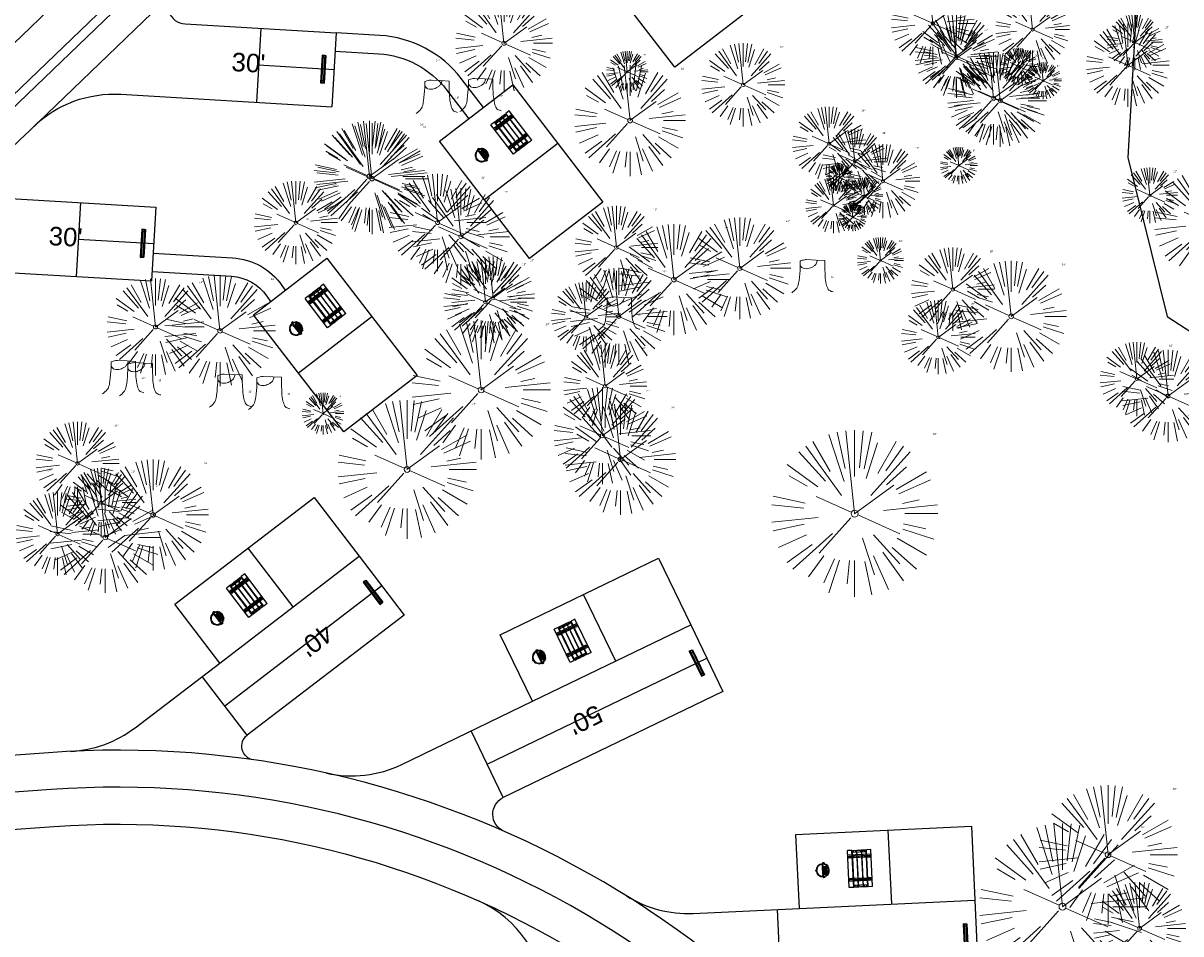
# Model space of a CAD drawing. Header units: feet. Extents: x 1134296 to 1140710, y 647902 to 649877.
# Tile 24 of 34: x 1134717 to 1134967, y 648977 to 649174. Entities that reach past the tile are written whole.
import ezdxf

# ---------------------------------------------------------------- set-up
doc = ezdxf.new("R2010")
doc.units = ezdxf.units.FT
doc.header["$MEASUREMENT"] = 0
for name, color, linetype, lineweight in [('-ANGLE-IRON', 8, 'Continuous', 25), ('V-SITE-VEGE', 8, 'Continuous', 18), ('V-SITE-VEGE-TEXT', 8, 'Continuous', 18)]:
    doc.layers.add(name, color=color, linetype=linetype, lineweight=lineweight)
for name, color, linetype in [('-BOLTS-LAGS-SCREWS', 7, 'Continuous'), ('-CONCRETE', 9, 'Continuous'), ('-HARDWARE', 7, 'Continuous'), ('-TIMBER', 5, 'Continuous'), ('C-CAMPSITE-PADS', 6, 'Continuous'), ('C-PRKG-WHEL-STOP', 9, 'Continuous'), ('C-ROAD-ASPHALT', 1, 'Continuous'), ('C-UTIL-WATER-MEP', 7, 'Continuous'), ('V-FLOOD-PLAIN', 2, 'Continuous')]:
    doc.layers.add(name, color=color, linetype=linetype)
doc.styles.add('Arial', font='arial.ttf', dxfattribs={"height": 180})
doc.styles.add('SEI-Dim & Leader', font='tahoma.ttf')

# ---------------------------------------------------------------- blocks, each defined once
blk = doc.blocks.new('V-SITE-VEGE-Coniferious Tree 2')
at = {"color": 0, "linetype": 'ByBlock'}
for p, q in [((-0.0575, 0.2704), (-0.104, 0.4891)), ((-0.0003, 0.0026), (-0.0523, 0.4973)), ((0, 0.2219), (0, 0.5)), ((0.0289, 0.2753), (0.0522, 0.4973)), ((0.0572, 0.2693), (0.1039, 0.4891)), ((-0.146, 0.2528), (-0.25, 0.433)), ((-0.0626, 0.1926), (-0.1545, 0.4755)), ((0.0685, 0.211), (0.1382, 0.4256)), ((0.1391, 0.2411), (0.25, 0.433)), ((-0.1757, 0.1951), (-0.3346, 0.3716)), ((-0.0791, 0.1089), (-0.2939, 0.4045)), ((0.0978, 0.1086), (0.3345, 0.3716)), ((0.1869, 0.2573), (0.2939, 0.4045)), ((-0.2201, 0.1599), (-0.4046, 0.2939)), ((0.192, 0.1729), (0.3116, 0.2806)), ((-0.2844, 0.1642), (-0.3931, 0.227)), ((0.2488, 0.1436), (0.433, 0.25)), ((-0.0009, -0.0007), (0.235, 0.1707)), ((0.2659, 0.1184), (0.4568, 0.2034)), ((-0.2961, 0.0629), (-0.4891, 0.1039)), ((-0.0199, 0.0089), (-0.2319, 0.1032)), ((0.2873, 0.0611), (0.3885, 0.0826)), ((-0.306, 0.0322), (-0.4973, 0.0523)), ((0.1731, 0.0182), (0.4972, 0.0523)), ((0.3025, 0), (0.5, 0)), ((-0.2183, -0.0229), (-0.4973, -0.0523)), ((-0.3022, -0.0642), (-0.4891, -0.1039)), ((-0.023, -0.0255), (-0.2138, -0.2374)), ((0.0185, -0.0083), (0.272, -0.1211)), ((0.2936, -0.0624), (0.4274, -0.0908)), ((-0.2881, -0.1283), (-0.4568, -0.2034)), ((-0.132, -0.1189), (-0.3716, -0.3346)), ((0.1144, -0.1271), (0.2718, -0.3019)), ((0.2891, -0.094), (0.4755, -0.1545)), ((-0.2545, -0.1849), (-0.4046, -0.2939)), ((0.0478, -0.1473), (0.1192, -0.3671)), ((0.2254, -0.2029), (0.3716, -0.3346)), ((0.2555, -0.1475), (0.433, -0.25)), ((-0.1843, -0.2536), (-0.2767, -0.3808)), ((-0.1214, -0.2725), (-0.1856, -0.4168)), ((0.1131, -0.2541), (0.2033, -0.4568)), ((0.1689, -0.2325), (0.2939, -0.4045)), ((-0.091, -0.2799), (-0.1545, -0.4755)), ((-0.0297, -0.2818), (-0.0443, -0.4216)), ((0, -0.2818), (0, -0.5)), ((0.061, -0.2873), (0.1039, -0.4891))]:
    blk.add_line(p, q, dxfattribs=at)
blk.add_circle((0, 0), 0.0208)
blk = doc.blocks.new('V-SITE-VEGE-Stump')
for points in [[(-0.1229, -0.0143, 0.052613), (-0.0986, 0.0077, 0.106195), (-0.0905, 0.0219, 0.044862), (-0.0837, 0.0527, 0.020074), (-0.0776, 0.1229, 0.011675), (-0.0773, 0.1364, 0.007866), (-0.0776, 0.1565)], [(-0.0776, 0.1565, -0.027668), (-0.0534, 0.1634, -0.067978), (-0.0432, 0.1643), (0.0086, 0.1616), (0.054, 0.1591)], [(0.0151, 0.1613, -0.082864), (0.0081, 0.142, -0.111324), (-0.0021, 0.1306, -0.039313), (-0.0159, 0.1223, -0.049197), (-0.028, 0.1177, -0.066002), (-0.0447, 0.1155, -0.070187), (-0.0604, 0.1177, -0.114859), (-0.0685, 0.1223, -0.075938), (-0.0773, 0.1332)], [(0.054, 0.1591, 0.004334), (0.0538, 0.1369, 0.008344), (0.054, 0.1254), (0.0561, 0.0762, 0.046252), (0.0624, 0.0317, 0.069625), (0.0733, 0.0038, 0.149725), (0.0794, -0.002, 0.058523), (0.0992, -0.0091)]]:
    blk.add_lwpolyline(points, format="xyb")
blk = doc.blocks.new('C_XBASE-PACTOLA_02403811')
at = {"layer": 'V-FLOOD-PLAIN', "flags": 128}
blk.add_lwpolyline([(1134914.78, 649486.68), (1134964.91, 649449.91), (1134986.13, 649409.61), (1134975.35, 649311.08), (1134958.92, 649205.06), (1134955.56, 649145.24), (1134964.04, 649110.86), (1134999.27, 649088), (1135032.63, 649078.28), (1135064.17, 649081.71), (1135129.22, 649125.04), (1135225.74, 649171.74), (1135337.32, 649207.17), (1135395.2, 649212.43)], dxfattribs=at)
at = {"layer": 'V-SITE-VEGE'}
for name, p, xscale, yscale, zscale in [('V-SITE-VEGE-Coniferious Tree 2', (1134913.37, 649174.27), 17.99978256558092, 17.99978256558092, 17.99978256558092), ('V-SITE-VEGE-Coniferious Tree 2', (1134820.59, 649169.97), 20.99974632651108, 20.99974632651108, 20.99974632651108), ('V-SITE-VEGE-Coniferious Tree 2', (1134918.46, 649167.2), 17.99978256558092, 17.99978256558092, 17.99978256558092), ('V-SITE-VEGE-Coniferious Tree 2', (1134918.42, 649166.69), 13.99983088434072, 13.99983088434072, 13.99983088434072), ('V-SITE-VEGE-Coniferious Tree 2', (1134955.51, 649165.21), 17.99978256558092, 17.99978256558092, 17.99978256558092), ('V-SITE-VEGE-Coniferious Tree 2', (1134847.24, 649163.77), 8.999891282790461, 8.999891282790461, 8.999891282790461), ('V-SITE-VEGE-Coniferious Tree 2', (1134872.32, 649160.98), 17.99978256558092, 17.99978256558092, 17.99978256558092), ('V-SITE-VEGE-Coniferious Tree 2', (1134926.51, 649158.08), 19.99975840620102, 19.99975840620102, 19.99975840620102), ('V-SITE-VEGE-Coniferious Tree 2', (1134927.95, 649157.54), 19.99975840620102, 19.99975840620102, 19.99975840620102), ('V-SITE-VEGE-Stump', (1134806.56, 649155.39), 40.31522404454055, 40.31522404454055, 40.31522404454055), ('V-SITE-VEGE-Stump', (1134816.01, 649155.76), 40.31522404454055, 40.31522404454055, 40.31522404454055), ('V-SITE-VEGE-Coniferious Tree 2', (1134896.45, 649144.36), 13.99983088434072, 13.99983088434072, 13.99983088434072), ('V-SITE-VEGE-Coniferious Tree 2', (1134775.59, 649131.18), 17.99978256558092, 17.99978256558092, 17.99978256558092), ('V-SITE-VEGE-Coniferious Tree 2', (1134806.22, 649131.2), 20.99974632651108, 20.99974632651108, 20.99974632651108), ('V-SITE-VEGE-Coniferious Tree 2', (1134811.26, 649128.14), 20.99974632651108, 20.99974632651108, 20.99974632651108), ('V-SITE-VEGE-Coniferious Tree 2', (1134844.9, 649125.8), 17.99978256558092, 17.99978256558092, 17.99978256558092), ('V-SITE-VEGE-Coniferious Tree 2', (1134871.6, 649121.31), 21.99973424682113, 21.99973424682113, 21.99973424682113), ('V-SITE-VEGE-Coniferious Tree 2', (1134902.04, 649122.99), 9.999879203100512, 9.999879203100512, 9.999879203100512), ('V-SITE-VEGE-Coniferious Tree 2', (1134917.67, 649116.77), 17.99978256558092, 17.99978256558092, 17.99978256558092), ('V-SITE-VEGE-Coniferious Tree 2', (1134816.56, 649113.97), 17.99978256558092, 17.99978256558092, 17.99978256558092), ('V-SITE-VEGE-Coniferious Tree 2', (1134818.22, 649114.84), 17.99978256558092, 17.99978256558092, 17.99978256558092), ('V-SITE-VEGE-Stump', (1134887.79, 649116.57), 40.31522404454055, 40.31522404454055, 40.31522404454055), ('V-SITE-VEGE-Coniferious Tree 2', (1134845.42, 649110.9), 20.99974632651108, 20.99974632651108, 20.99974632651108), ('V-SITE-VEGE-Coniferious Tree 2', (1134745.2, 649108.62), 20.99974632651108, 20.99974632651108, 20.99974632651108), ('V-SITE-VEGE-Coniferious Tree 2', (1134838.33, 649110.81), 14.99981880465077, 14.99981880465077, 14.99981880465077), ('V-SITE-VEGE-Stump', (1134846, 649108.49), 40.31522404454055, 40.31522404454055, 40.31522404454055), ('V-SITE-VEGE-Coniferious Tree 2', (1134815.63, 649094.99), 29.99963760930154, 29.99963760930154, 29.99963760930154), ('V-SITE-VEGE-Coniferious Tree 2', (1134842.46, 649095.83), 17.99978256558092, 17.99978256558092, 17.99978256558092), ('V-SITE-VEGE-Coniferious Tree 2', (1134964.23, 649093.69), 19.99975840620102, 19.99975840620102, 19.99975840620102), ('V-SITE-VEGE-Stump', (1134738.71, 649094.76), 40.31522404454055, 40.31522404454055, 40.31522404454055), ('V-SITE-VEGE-Stump', (1134742.35, 649094.28), 40.31522404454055, 40.31522404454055, 40.31522404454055), ('V-SITE-VEGE-Stump', (1134761.8, 649091.82), 40.31522404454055, 40.31522404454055, 40.31522404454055), ('V-SITE-VEGE-Stump', (1134770.26, 649091.32), 40.31522404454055, 40.31522404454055, 40.31522404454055), ('V-SITE-VEGE-Coniferious Tree 2', (1134841.87, 649085.1), 20.99974632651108, 20.99974632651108, 20.99974632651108), ('V-SITE-VEGE-Coniferious Tree 2', (1134781.44, 649089.88), 8.999891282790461, 8.999891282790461, 8.999891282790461), ('V-SITE-VEGE-Coniferious Tree 2', (1134799.62, 649077.8), 29.99963760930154, 29.99963760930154, 29.99963760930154), ('V-SITE-VEGE-Coniferious Tree 2', (1134728.35, 649079.12), 17.99978256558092, 17.99978256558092, 17.99978256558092), ('V-SITE-VEGE-Coniferious Tree 2', (1134896.43, 649068.27), 35.99956513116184, 35.99956513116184, 35.99956513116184), ('V-SITE-VEGE-Coniferious Tree 2', (1134733.47, 649070.63), 14.99981880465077, 14.99981880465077, 14.99981880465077), ('V-SITE-VEGE-Coniferious Tree 2', (1134724.02, 649063.84), 17.99978256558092, 17.99978256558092, 17.99978256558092), ('V-SITE-VEGE-Coniferious Tree 2', (1134951.26, 648994.5), 29.99963760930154, 29.99963760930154, 29.99963760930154), ('V-SITE-VEGE-Coniferious Tree 2', (1134941.4, 648983.26), 35.99956513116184, 35.99956513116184, 35.99956513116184), ('V-SITE-VEGE-Coniferious Tree 2', (1134958.08, 648978.56), 19.99975840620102, 19.99975840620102, 19.99975840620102)]:
    blk.add_blockref(name, p, dxfattribs=dict(at, xscale=xscale, yscale=yscale, zscale=zscale))
at = {"layer": 'V-SITE-VEGE', "rotation": 8.537736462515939e-07}
for p, xscale, yscale, zscale in [((1134934.94, 649172.95), 15.99980672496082, 15.99980672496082, 15.99980672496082), ((1134957.03, 649170.18), 11.99985504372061, 11.99985504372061, 11.99985504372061), ((1134931.95, 649164.95), 7.99990336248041, 7.99990336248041, 7.99990336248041), ((1134847.86, 649153.26), 23.99971008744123, 23.99971008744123, 23.99971008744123), ((1134937.2, 649161.86), 7.99990336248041, 7.99990336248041, 7.99990336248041), ((1134890.93, 649148.24), 15.99980672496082, 15.99980672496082, 15.99980672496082), ((1134791.48, 649141.17), 23.99971008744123, 23.99971008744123, 23.99971008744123), ((1134792.04, 649140.69), 23.99971008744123, 23.99971008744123, 23.99971008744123), ((1134902.56, 649140.15), 15.99980672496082, 15.99980672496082, 15.99980672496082), ((1134918.98, 649143.53), 7.99990336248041, 7.99990336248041, 7.99990336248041), ((1134893.26, 649140.88), 5.999927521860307, 5.999927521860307, 5.999927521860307), ((1134960.3, 649137.09), 11.99985504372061, 11.99985504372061, 11.99985504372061), ((1134973.32, 649130.98), 23.99971008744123, 23.99971008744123, 23.99971008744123), ((1134891.84, 649134.89), 11.99985504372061, 11.99985504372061, 11.99985504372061), ((1134898.54, 649136.88), 7.99990336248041, 7.99990336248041, 7.99990336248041), ((1134896.03, 649132.37), 5.999927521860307, 5.999927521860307, 5.999927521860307), ((1134857.35, 649118.86), 23.99971008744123, 23.99971008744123, 23.99971008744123), ((1134930.29, 649110.9), 23.99971008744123, 23.99971008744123, 23.99971008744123), ((1134759.16, 649107.79), 23.99971008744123, 23.99971008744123, 23.99971008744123), ((1134914.54, 649106.39), 15.99980672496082, 15.99980672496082, 15.99980672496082), ((1134957.49, 649097.36), 15.99980672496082, 15.99980672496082, 15.99980672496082), ((1134845.78, 649079.99), 23.99971008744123, 23.99971008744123, 23.99971008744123), ((1134744.67, 649067.97), 23.99971008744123, 23.99971008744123, 23.99971008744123), ((1134734.33, 649063.1), 23.99971008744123, 23.99971008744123, 23.99971008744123)]:
    blk.add_blockref('V-SITE-VEGE-Coniferious Tree 2', p, dxfattribs=dict(at, xscale=xscale, yscale=yscale, zscale=zscale))
at = {"layer": 'V-SITE-VEGE-TEXT', "char_height": 0.4, "attachment_point": 7, "style": 'SEI-Dim & Leader'}
for s, insert in [('14"', (1134924.4, 649172.69)), ('18"', (1134963.49, 649173.21)), ('9"', (1134850.73, 649167.27)), ('18"', (1134880.3, 649168.98)), ('8"', (1134934.94, 649167.95)), ('20"', (1134935.48, 649167.08)), ('24"', (1134805.86, 649166.02)), ('20"', (1134936.93, 649166.54)), ('8"', (1134940.19, 649164.86)), ('24"', (1134858.82, 649164.26)), ('12"', (1134810.04, 649157.99)), ('15"', (1134819.49, 649158.36)), ('16"', (1134897.91, 649155.24)), ('24"', (1134802.44, 649152.17)), ('24"', (1134803.01, 649151.69)), ('14"', (1134902.43, 649150.36)), ('16"', (1134909.54, 649147.15)), ('8"', (1134921.97, 649146.53)), ('6"', (1134895.25, 649142.88)), ('12"', (1134965.29, 649142.09)), ('21"', (1134815.69, 649140.7)), ('12"', (1134896.83, 649139.89)), ('8"', (1134901.53, 649139.88)), ('18"', (1134783.57, 649139.18)), ('21"', (1134820.73, 649137.64)), ('18"', (1134852.88, 649133.8)), ('6"', (1134898.02, 649134.37)), ('21"', (1134777.85, 649131.76)), ('24"', (1134868.32, 649129.86)), ('22"', (1134881.57, 649131.31)), ('10"', (1134906.03, 649126.99)), ('18"', (1134925.65, 649124.77)), ('18"', (1134824.53, 649121.97)), ('18"', (1134826.19, 649122.84)), ('21"', (1134854.89, 649120.4)), ('24"', (1134941.26, 649121.9)), ('21"', (1134754.67, 649118.12)), ('24"', (1134770.13, 649118.79)), ('15"', (1134844.81, 649117.31)), ('16"', (1134891.27, 649119.17)), ('16"', (1134921.52, 649113.39)), ('18"', (1134849.48, 649111.09)), ('30"', (1134829.59, 649108.99)), ('18"', (1134850.44, 649103.83)), ('16"', (1134964.47, 649104.36)), ('24"', (1134742.19, 649097.36)), ('18"', (1134745.83, 649096.88)), ('12"', (1134765.28, 649094.42)), ('21"', (1134851.34, 649094.6)), ('12"', (1134773.74, 649093.92)), ('9"', (1134784.92, 649093.38)), ('30"', (1134813.58, 649091.8)), ('24"', (1134856.75, 649090.99)), ('18"', (1134736.32, 649087.12)), ('36"', (1134913.38, 649085.27)), ('24"', (1134721.86, 649077.36)), ('15"', (1134739.95, 649077.13)), ('24"', (1134755.64, 649078.97)), ('18"', (1134732, 649071.84)), ('24"', (1134745.3, 649074.1)), ('30"', (1134965.22, 649008.5)), ('36"', (1134958.35, 649000.26))]:
    blk.add_mtext(s, dxfattribs=dict(at, insert=insert))
blk = doc.blocks.new('Wheel_Stop')
for points in [[(-36, 6.75), (36, 6.75)], [(-36, -2.25), (-36, 6.75)], [(-35.625, 4.5), (-36, 6.75)], [(-35.625, 0), (-36, -2.25)], [(-35.955, 6.48), (35.955, 6.48)], [(-35.625, 4.5), (-35.625, 0)], [(-35.625, 4.5), (35.625, 4.5)], [(-35.625, 0), (35.625, 0)], [(35.625, 4.5), (36, 6.75)], [(35.625, 4.5), (35.625, 0)], [(35.625, 0), (36, -2.25)], [(36, -2.25), (36, 6.75)], [(-36, -2.25), (36, -2.25)], [(-35.955, -1.98), (35.955, -1.98)]]:
    blk.add_lwpolyline(points)
for centre in [(-30, 2.25), (30, 2.25)]:
    blk.add_circle(centre, 0.5)
blk = doc.blocks.new('10FT_Precast Table')
at = {"layer": '-ANGLE-IRON'}
for p, q in [((-43.5, 15.3), (-46.5, 15.3)), ((-46.5, 15.3), (-46.5, -15.3)), ((-43.5, -15.3), (-43.5, 15.3)), ((-28.5, 21.1), (-28.5, 27.6)), ((-28.5, 27.6), (-24.5, 27.6)), ((-24.5, 21.1), (-28.5, 21.1)), ((-25.5, 15.3), (-28.5, 15.3)), ((-28.5, 15.3), (-28.5, -15.3)), ((-25.5, -15.3), (-25.5, 15.3)), ((-24.5, 27.6), (-24.5, 21.1)), ((28.5, 21.1), (28.5, 27.6)), ((28.5, 27.6), (32.5, 27.6)), ((32.5, 21.1), (28.5, 21.1)), ((32.5, 15.3), (29.5, 15.3)), ((29.5, 15.3), (29.5, -15.3)), ((32.5, 27.6), (32.5, 21.1)), ((32.5, -15.3), (32.5, 15.3)), ((46.5, 15.3), (43.5, 15.3)), ((43.5, 15.3), (43.5, -15.3)), ((46.5, -15.3), (46.5, 15.3)), ((-46.5, -15.3), (-43.5, -15.3)), ((-28.5, -15.3), (-25.5, -15.3)), ((-28.5, -27.6), (-28.5, -21.1)), ((-28.5, -21.1), (-24.5, -21.1)), ((-24.5, -27.6), (-28.5, -27.6)), ((-24.5, -21.1), (-24.5, -27.6)), ((28.5, -27.6), (28.5, -21.1)), ((28.5, -21.1), (32.5, -21.1)), ((32.5, -27.6), (28.5, -27.6)), ((29.5, -15.3), (32.5, -15.3)), ((32.5, -21.1), (32.5, -27.6)), ((43.5, -15.3), (46.5, -15.3))]:
    blk.add_line(p, q, dxfattribs=at)
at = {"layer": '-BOLTS-LAGS-SCREWS'}
for centre in [(-45, 14.3), (-45, 8.8), (-45, 2.8), (-27, 14.3), (-27, 8.8), (-27, 2.8), (-26.5, 26.1), (-26.5, 22.6), (30.5, 26.1), (30.5, 22.6), (31, 14.3), (31, 8.8), (31, 2.8), (45, 14.3), (45, 8.8), (45, 2.8), (-45, -2.8), (-45, -8.8), (-45, -14.3), (-27, -2.8), (-27, -8.8), (-27, -14.3), (-26.5, -22.6), (-26.5, -26.1), (30.5, -22.6), (30.5, -26.1), (31, -2.8), (31, -8.8), (31, -14.3), (45, -2.8), (45, -8.8), (45, -14.3)]:
    blk.add_circle(centre, 0.156, dxfattribs=at)
at = {"layer": '-CONCRETE'}
for p, q in [((-32, -30), (-32, 30)), ((-28.5, 30), (-28.5, 27.6)), ((-28.5, -27.1), (-28.5, 27.1)), ((32.5, 30), (32.5, 27.6)), ((32.5, -27.1), (32.5, 27.1)), ((36, -30), (36, 30)), ((-28.5, -30), (-28.5, -27.6)), ((32.5, -27.6), (32.5, -30))]:
    blk.add_line(p, q, dxfattribs=at)
at = {"layer": '-TIMBER'}
for p, q in [((-48, 18.7), (-48, 30)), ((-48, 30), (48, 30)), ((-48, 18.7), (48, 18.7)), ((-48, 5.9), (-48, 17.1)), ((-48, 17.1), (48, 17.1)), ((-48, 5.9), (48, 5.9)), ((-48, -5.6), (-48, 5.6)), ((-48, 5.6), (48, 5.6)), ((48, 18.7), (48, 30)), ((48, 17.1), (48, 5.9)), ((48, 5.6), (48, -5.6)), ((48, -5.6), (-48, -5.6)), ((-48, -17.1), (-48, -5.9)), ((48, -5.9), (-48, -5.9)), ((48, -17.1), (-48, -17.1)), ((-48, -30), (-48, -18.7)), ((-48, -18.7), (48, -18.7)), ((-48, -30), (48, -30)), ((48, -5.9), (48, -17.1)), ((48, -30), (48, -18.7))]:
    blk.add_line(p, q, dxfattribs=at)
blk = doc.blocks.new('*X1314')
at = {"color": 0}
for p, q in [((146.1, 353.6), (146.1, 353.7)), ((146.1, 352.9), (146.8, 353.6)), ((146.1, 352.5), (146.8, 353.3)), ((146.1, 351.8), (146.8, 352.6)), ((146.1, 351.5), (146.8, 352.2)), ((146.1, 350.8), (146.8, 351.5)), ((146.3, 350.7), (146.8, 351.2))]:
    blk.add_line(p, q, dxfattribs=at)
blk = doc.blocks.new('Pilot Rocks FS-30_18_PA')
at = {"layer": '-HARDWARE'}
for p, q in [((-8.8, 0), (-17.9, 0)), ((-17.9, 0), (-12.8, 0)), ((-10.2, 0), (10.2, 0)), ((8.8, 0), (17.9, 0)), ((12.8, 0), (17.9, 0)), ((-18.9, -1.4), (-18.9, -1)), ((-18.9, -1.4), (-18.9, -1)), ((-18.9, -4.6), (-18.9, -1.4)), ((-18.9, -1.4), (-18.9, -1.4)), ((-18.2, -1.4), (-18.2, -1)), ((-18.2, -1), (-18.2, -1.4)), ((-18.2, -1.4), (-18.1, -1.4)), ((-18.1, -1.4), (-18.1, -4.6)), ((-8.8, -0.6), (-17.9, -0.6)), ((-13.3, -0.6), (-17.9, -0.6)), ((-10.2, -0.6), (10.2, -0.6)), ((-10.2, -0.6), (-10.2, -11.3)), ((-10.2, -11.3), (-10.2, -14.8)), ((-10.2, -13.7), (-10.2, -14.8)), ((-9.5, -0.6), (-9.5, -11.3)), ((-9.5, -11.3), (-9.5, -14.8)), ((-9.5, -11.6), (9.5, -11.6)), ((-9.5, -12.3), (9.5, -12.3)), ((-9.5, -14.8), (-9.5, -14.5)), ((-8.8, -0.6), (-8.8, -11.6)), ((-8.3, -0.6), (-8.3, -11.6)), ((-7.5, -0.6), (-7.5, -11.6)), ((-7, -0.6), (-7, -11.6)), ((-6.2, -0.6), (-6.2, -11.6)), ((-5.7, -0.6), (-5.7, -11.6)), ((-4.9, -0.6), (-4.9, -11.6)), ((-4.3, -0.6), (-4.3, -11.6)), ((-3.6, -0.6), (-3.6, -11.6)), ((-3, -0.6), (-3, -11.6)), ((-2.2, -0.6), (-2.2, -11.6)), ((-1.7, -0.6), (-1.7, -11.6)), ((-0.9, -0.6), (-0.9, -11.6)), ((-0.4, -0.6), (-0.4, -11.6)), ((0.4, -0.6), (0.4, -11.6)), ((0.9, -0.6), (0.9, -11.6)), ((1.7, -0.6), (1.7, -11.6)), ((2.2, -0.6), (2.2, -11.6)), ((3, -0.6), (3, -11.6)), ((3.6, -0.6), (3.6, -11.6)), ((4.3, -0.6), (4.3, -11.6)), ((4.9, -0.6), (4.9, -11.6)), ((5.7, -0.6), (5.7, -11.6)), ((6.2, -0.6), (6.2, -11.6)), ((7, -0.6), (7, -11.6)), ((7.5, -0.6), (7.5, -11.6)), ((8.3, -0.6), (8.3, -11.6)), ((8.8, -0.6), (8.8, -11.6)), ((17.9, -0.6), (8.8, -0.6)), ((9.5, -0.6), (9.5, -11.3)), ((9.5, -11.3), (9.5, -14.8)), ((9.5, -14.5), (9.5, -14.8)), ((10.2, -0.6), (10.2, -11.3)), ((10.2, -11.3), (10.2, -14.8)), ((10.2, -14.8), (10.2, -13.7)), ((18.1, -4.6), (18.1, -1.4)), ((18.1, -1.4), (18.2, -1.4)), ((18.9, -4.6), (18.1, -4.6)), ((18.2, -1.4), (18.2, -1)), ((18.2, -1.4), (18.2, -1)), ((18.9, -1.4), (18.9, -1)), ((18.9, -1), (18.9, -1.4)), ((18.9, -1.4), (18.9, -1.4)), ((18.9, -1.4), (18.9, -4.6))]:
    blk.add_line(p, q, dxfattribs=at)
at = {"layer": '-HARDWARE', "flags": 128}
for points in [[(0, 18.2, 1), (-0.6, 18.2), (-0.6, 15, 1), (0, 15), (0, 18.2)], [(-11.8, -8.9, -1), (-11.3, -9.4), (-13.5, -11.7, -1), (-14, -11.3), (-11.8, -8.9)], [(11.8, -8.9, 1), (11.3, -9.4), (13.5, -11.7, 1), (14, -11.3), (11.8, -8.9)]]:
    blk.add_lwpolyline(points, format="xyb", dxfattribs=at)
at = {"layer": '-HARDWARE'}
for points in [[(-18.9, -4.6), (-18.9, -1.4), (-18.1, -1.4), (-18.1, -4.6)], [(-7.5, -11.6), (-8.3, -11.6), (-8.3, -0.6), (-7.5, -0.6)], [(-6.2, -11.6), (-7, -11.6), (-7, -0.6), (-6.2, -0.6)], [(-4.9, -11.6), (-5.7, -11.6), (-5.7, -0.6), (-4.9, -0.6)], [(-3.6, -11.6), (-4.3, -11.6), (-4.3, -0.6), (-3.6, -0.6)], [(-2.2, -11.6), (-3, -11.6), (-3, -0.6), (-2.2, -0.6)], [(-0.9, -11.6), (-1.7, -11.6), (-1.7, -0.6), (-0.9, -0.6)], [(-0.4, -11.6), (0.4, -11.6), (0.4, -0.6), (-0.4, -0.6)], [(0.9, -11.6), (1.7, -11.6), (1.7, -0.6), (0.9, -0.6)], [(2.2, -11.6), (3, -11.6), (3, -0.6), (2.2, -0.6)], [(3.6, -11.6), (4.3, -11.6), (4.3, -0.6), (3.6, -0.6)], [(4.9, -11.6), (5.7, -11.6), (5.7, -0.6), (4.9, -0.6)], [(6.2, -11.6), (7, -11.6), (7, -0.6), (6.2, -0.6)], [(7.5, -11.6), (8.3, -11.6), (8.3, -0.6), (7.5, -0.6)], [(18.9, -4.6), (18.9, -1.4), (18.1, -1.4), (18.1, -4.6)]]:
    blk.add_lwpolyline(points, close=True, dxfattribs=at)
for centre, radius, start, end in [((-17.9, -1), 1, 90, 180), ((-17.9, -1), 1, 90, 180), ((0, 0), 17.1, 0.1484, 179.8516), ((0, 0), 15.7, 0.161, 179.839), ((17.9, -1), 1, 0, 90), ((17.9, -1), 1, 0, 90), ((-17.9, -1), 0.333, 90, 180), ((-17.9, -1), 0.333, 90, 180), ((0, 0), 17.1, 182.0901, 220.7491), ((0, 0), 15.7, 182.2674, 220.2248), ((0, 0), 17.1, 220.7491, 233.2978), ((0, 0), 15.7, 220.2248, 229.5861), ((-9.9, -11.6), 0.333, 0, 180), ((-9.9, -14.8), 0.333, 180, 0), ((-9.9, -14.8), 0.333, 180, 0), ((0, 0), 15.7, 232.704, 307.296), ((0, 0), 17.1, 236.0414, 303.9586), ((9.9, -11.6), 0.333, 0, 180), ((9.9, -14.8), 0.333, 180, 0), ((9.9, -14.8), 0.333, 180, 0), ((0, 0), 15.7, 310.4139, 319.7752), ((0, 0), 17.1, 306.7022, 319.2509), ((0, 0), 15.7, 319.7752, 357.7326), ((0, 0), 17.1, 319.2509, 357.9099), ((17.9, -1), 0.333, 0, 90), ((17.9, -1), 0.333, 0, 90)]:
    blk.add_arc(centre, radius, start, end, dxfattribs=at)
at = {"layer": '-HARDWARE', "rotation": 180}
for p, xscale, yscale, zscale in [((137.7, 372.6), 1.066666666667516, 1.066666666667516, 1.066666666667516), ((-137.7, 372.6), -1.066666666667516, 1.066666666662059, 1.066666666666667)]:
    blk.add_blockref('*X1314', p, dxfattribs=dict(at, xscale=xscale, yscale=yscale, zscale=zscale))
blk = doc.blocks.new('C_PBASE-PACTOLA_02403811')
at = {"layer": ''}
for p, q in [((1134751.61, 649174.14), (1134784.31, 649172.22)), ((1134784.31, 649172.22), (1134783.37, 649156.25)), ((1134712.61, 649136.48), (1134745.3, 649134.56)), ((1134745.3, 649134.56), (1134744.36, 649118.59))]:
    blk.add_line(p, q, dxfattribs=at)
at = {"layer": '', "flags": 128}
for points in [[(1134553.98, 648677.28), (1134544.9, 648742.27, -0.094333), (1134550.43, 648854.34), (1134559, 648889.72, -0.142864), (1134712.37, 649156.83), (1134786.2, 649227.81, -0.041643), (1134812.01, 649248.79), (1134833.03, 649263.15, -0.265468), (1134926.96, 649270.71), (1134949.26, 649260.25, -0.036701), (1135013.16, 649224.33), (1135075.32, 649183.13, -0.302523), (1135105.39, 649111.58), (1135099.69, 649081.89, -0.049273), (1135094.1, 649063.04), (1135036.84, 648922.4, -0.009219), (1135029.58, 648905.45), (1134962.36, 648756.34, -0.019155), (1134945.3, 648722.05), (1134909.79, 648657.07, -0.111237)], [(1134749.08, 649181.02, 0.654152), (1134751.61, 649174.14)], [(1134816.13, 649156.1), (1134811.33, 649162.34, 0.21757), (1134793.71, 649171.67), (1134784.31, 649172.22)], [(1134784.07, 649168.23), (1134793.48, 649167.68, -0.21757), (1134808.16, 649159.9), (1134812.95, 649153.66)], [(1134718.89, 649152, -0.209079), (1134737.69, 649158.94), (1134783.37, 649156.25)], [(1134744.71, 649124.58), (1134761.88, 649123.57, -0.230106), (1134772.55, 649117.59), (1134773.27, 649116.55)], [(1134681.43, 649112.36, -0.234832), (1134701.91, 649121.08), (1134744.36, 649118.59)], [(1134744.48, 649120.59), (1134761.64, 649119.58, -0.230106), (1134769.27, 649115.3), (1134770.09, 649114.11)], [(1134726.84, 649016.85, 0.152184), (1134740.8, 649021.96), (1134759.09, 649035.95)], [(1134782.2, 649012.13, 0.168837), (1134798.51, 649014.02), (1134826.75, 649027.67)], [(1134766.44, 649015.01, -0.664716), (1134765.04, 649020.36)], [(1134820.56, 648999.58, -0.640331), (1134820.43, 649006.85)], [(1134847.1, 648985.58, 0.152184), (1134861.49, 648981.82), (1134884.49, 648982.89)], [(1134832.45, 648902.45), (1134829.75, 648962.85, 0.284415), (1134814.91, 648984.59)]]:
    blk.add_lwpolyline(points, format="xyb", dxfattribs=at)
for points in [[(1134789.27, 649059.04), (1134798.99, 649046.33)], [(1134798.99, 649046.33), (1134765.04, 649020.36)], [(1134860.97, 649044.2), (1134867.93, 649029.79)], [(1134867.93, 649029.79), (1134820.43, 649006.85)], [(1134922.44, 648984.65), (1134923.19, 648968.67)]]:
    blk.add_lwpolyline(points, dxfattribs=at)
at = {"layer": ''}
blk.add_lwpolyline([(1134962.53, 648776.16, 0.132308), (1134950.67, 648831.07), (1134914.82, 648900.68, 0.300313), (1134722.66, 649008.58), (1134633.08, 649002.13, 0.139697), (1134603.21, 648991.25)], format="xyb", dxfattribs=at)
at = {"layer": 'C-CAMPSITE-PADS'}
for points in [[(1134873.38, 649176.97), (1134857.52, 649164.78), (1134838.02, 649190.15), (1134853.88, 649202.34)], [(1134841.97, 649135.6), (1134826.11, 649123.41), (1134806.61, 649148.79), (1134822.47, 649160.97)], [(1134801.77, 649098.09), (1134785.91, 649085.91), (1134766.41, 649111.28), (1134782.27, 649123.47)]]:
    blk.add_lwpolyline(points, close=True, dxfattribs=at)
for points in [[(1134759.09, 649035.95), (1134749.37, 649048.66), (1134779.55, 649071.75), (1134789.27, 649059.04)], [(1134759.09, 649035.95), (1134789.27, 649059.04)], [(1134826.75, 649027.67), (1134819.79, 649042.08), (1134854.01, 649058.61), (1134860.97, 649044.2)], [(1134826.75, 649027.67), (1134860.97, 649044.2)], [(1134884.49, 648982.89), (1134883.74, 648998.87), (1134921.7, 649000.64), (1134922.44, 648984.65)], [(1134884.49, 648982.89), (1134922.44, 648984.65)]]:
    blk.add_lwpolyline(points, dxfattribs=at)
at = {"layer": 'C-ROAD-ASPHALT'}
blk.add_lwpolyline([(1134916.81, 648653.23), (1134952.32, 648718.22, 0.019155), (1134969.66, 648753.05), (1135036.87, 648902.16, 0.009219), (1135044.25, 648919.38), (1135101.51, 649060.02, 0.049273), (1135107.54, 649080.38), (1135113.25, 649110.08, 0.302523), (1135079.74, 649189.8), (1135017.58, 649231, 0.036701), (1134952.66, 649267.49), (1134930.36, 649277.95, 0.265468), (1134828.52, 649269.75), (1134807.49, 649255.39, 0.041643), (1134780.65, 649233.58), (1134706.83, 649162.6, 0.057659), (1134625.2, 649063.66, -0.572256), (1134616.58, 649064.03), (1134601.86, 649091.79)], format="xyb", dxfattribs=at)
for points in [[(1134609.5, 649004.17, -0.084817), (1134717.92, 649151.06), (1134791.74, 649222.04, -0.041643), (1134816.52, 649242.18), (1134837.54, 649256.54, -0.265468), (1134923.57, 649263.47), (1134945.86, 649253.01, -0.036701), (1135008.74, 649217.67), (1135070.9, 649176.46, -0.302523), (1135097.53, 649113.09), (1135091.83, 649083.4, -0.049273), (1135086.69, 649066.05), (1135029.44, 648925.41, -0.009219), (1135022.29, 648908.74), (1134970.11, 648792.98, 0.09467), (1134957.79, 648834.73), (1134921.93, 648904.35, 0.300313), (1134722.09, 649016.56), (1134632.5, 649010.11, 0.090714)], [(1134633.65, 648994.15), (1134723.23, 649000.6, -0.300313), (1134907.7, 648897.02), (1134943.56, 648827.41, -0.242942), (1134943.47, 648735.65, -0.014482), (1134938.28, 648725.89), (1134902.77, 648660.9, -0.111237), (1134861.54, 648614.05), (1134757.48, 648538.57, 0.178397), (1134706.3, 648462.14, -0.47863), (1134656.99, 648438.88, -0.128153), (1134626.71, 648464.73), (1134623.06, 648469.96, -0.104209), (1134584.05, 648561.81), (1134566.4, 648651.59, -0.01381), (1134561.9, 648678.39), (1134552.83, 648743.38, -0.094333), (1134558.21, 648852.45), (1134566.77, 648887.84, -0.036442), (1134590.86, 648962.97, -0.28642)]]:
    blk.add_lwpolyline(points, format="xyb", close=True, dxfattribs=at)
at = {"layer": 'C-UTIL-WATER-MEP', "flags": 128}
blk.add_lwpolyline([(1134555.96, 648677.56), (1134546.88, 648742.55, -0.094333), (1134552.38, 648853.87), (1134560.94, 648889.25, -0.142864), (1134713.76, 649155.39), (1134787.59, 649226.37, -0.041643), (1134813.13, 649247.14), (1134834.16, 649261.5, -0.265468), (1134926.11, 649268.9), (1134948.41, 649258.44, -0.036701), (1135012.06, 649222.67), (1135074.22, 649181.46, -0.302523), (1135103.43, 649111.96), (1135097.72, 649082.26, -0.049273), (1135092.25, 649063.79), (1135034.99, 648923.15, -0.009219), (1135027.76, 648906.27), (1134960.54, 648757.16, -0.019155), (1134943.55, 648723.01), (1134908.04, 648658.03, -0.111237)], format="xyb", dxfattribs=at)
at = {"layer": 'Defpoints'}
for points in [[(1134832.22, 649148.29), (1134816.36, 649136.1)], [(1134792.02, 649110.78), (1134776.16, 649098.6)]]:
    blk.add_lwpolyline(points, dxfattribs=at)
at = {"layer": 'Defpoints', "flags": 128}
for points in [[(1134774.97, 649048.1), (1134765.25, 649060.81)], [(1134844.76, 649036.37), (1134837.8, 649050.78)], [(1134904.46, 648983.82), (1134903.72, 648999.8)]]:
    blk.add_lwpolyline(points, dxfattribs=at)
at = {"layer": '-HARDWARE'}
for p, xscale, yscale, zscale, rotation in [((1134815.78, 649145.75), 0.08333333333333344, 0.08333333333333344, 0.08333333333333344, 127.5392135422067), ((1134775.59, 649108.24), 0.08333333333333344, 0.08333333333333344, 0.08333333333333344, 127.5392135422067), ((1134758.53, 649045.6), 0.08333333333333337, 0.08333333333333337, 0.08333333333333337, 127.4187642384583), ((1134828.15, 649037.23), 0.0833333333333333, 0.0833333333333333, 0.0833333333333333, 115.7869001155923), ((1134889.53, 648991.13), 0.08333333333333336, 0.08333333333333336, 0.08333333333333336, 92.65992818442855)]:
    blk.add_blockref('Pilot Rocks FS-30_18_PA', p, dxfattribs=dict(at, xscale=xscale, yscale=yscale, zscale=zscale, rotation=rotation))
for p, xscale, yscale, zscale, rotation in [((1134822.19, 649150.67), 0.08333333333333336, 0.08333333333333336, 0.08333333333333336, 127.5392135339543), ((1134781.99, 649113.16), 0.08333333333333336, 0.08333333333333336, 0.08333333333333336, 127.5392135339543), ((1134764.95, 649050.51), 0.0833333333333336, 0.0833333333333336, 0.0833333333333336, 127.4187642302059), ((1134835.43, 649040.74), 0.08333333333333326, 0.08333333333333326, 0.08333333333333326, 115.7869001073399), ((1134897.6, 648991.51), 0.08333333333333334, 0.08333333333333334, 0.08333333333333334, 92.65992817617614)]:
    blk.add_blockref('10FT_Precast Table', p, dxfattribs=dict(xscale=xscale, yscale=yscale, zscale=zscale, rotation=rotation))
at = {"layer": 'C-PRKG-WHEL-STOP'}
for p, xscale, yscale, zscale, rotation in [((1134781.28, 649164.39), 0.08333333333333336, 0.08333333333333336, 0.08333333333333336, 266.6374455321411), ((1134742.27, 649126.73), 0.08333333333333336, 0.08333333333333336, 0.08333333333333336, 266.6374455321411), ((1134792.09, 649051.13), 0.08333333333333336, 0.08333333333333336, 0.08333333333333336, 307.4187642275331), ((1134862.14, 649035.88), 0.08333333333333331, 0.08333333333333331, 0.08333333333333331, 295.7868997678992), ((1134920.26, 648976.54), 0.08333333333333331, 0.08333333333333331, 0.08333333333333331, 272.6599281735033)]:
    blk.add_blockref('Wheel_Stop', p, dxfattribs=dict(at, xscale=xscale, yscale=yscale, zscale=zscale, rotation=rotation))
at = {"layer": 'C-CAMPSITE-PADS', "style": 'Arial'}
for s, rotation, p in [("40'", 217.9144, (1134781.72, 649044.68)), ("50'", 206.2826, (1134840.6, 649027.06))]:
    blk.add_text(s, height=4, rotation=rotation, dxfattribs=at).set_placement(p)
at = {"layer": 'C-CAMPSITE-PADS', "char_height": 4, "attachment_point": 1, "rotation": 356.5937, "style": 'Arial'}
for insert in [(1134761.79, 649167.97), (1134722.24, 649130.34)]:
    blk.add_mtext_dynamic_manual_height_columns("30'", width=0.889, gutter_width=1, heights=[0], dxfattribs=dict(at, insert=insert))

msp = doc.modelspace()

# ---------------------------------------------------------------- block references
at = {"layer": ''}
msp.add_blockref('C_XBASE-PACTOLA_02403811', (0, 0), dxfattribs=at)

# ---------------------------------------------------------------- next in the draw order: linework, layer by layer
at = {"layer": 'Defpoints'}
for p, q in [((1134767.96, 649173.18), (1134767.02, 649157.21)), ((1134783.84, 649164.24), (1134767.49, 649165.2)), ((1134728.95, 649135.52), (1134728.01, 649119.55)), ((1134744.83, 649126.58), (1134728.48, 649127.54)), ((1134760.18, 649026.71, 47.5), (1134794.13, 649052.69, 47.5)), ((1134816.95, 649014.05, 47.5), (1134864.45, 649037, 47.5)), ((1134765.04, 649020.36, 47.5), (1134755.32, 649033.07, 47.5)), ((1134820.43, 649006.85, 47.5), (1134813.47, 649021.25, 47.5)), ((1134880.48, 648966.69), (1134879.74, 648982.67))]:
    msp.add_line(p, q, dxfattribs=at)

# ---------------------------------------------------------------- next in the draw order: block references
at = {"layer": ''}
msp.add_blockref('C_PBASE-PACTOLA_02403811', (0, 0), dxfattribs=at)

doc.saveas('drawing.dxf')
